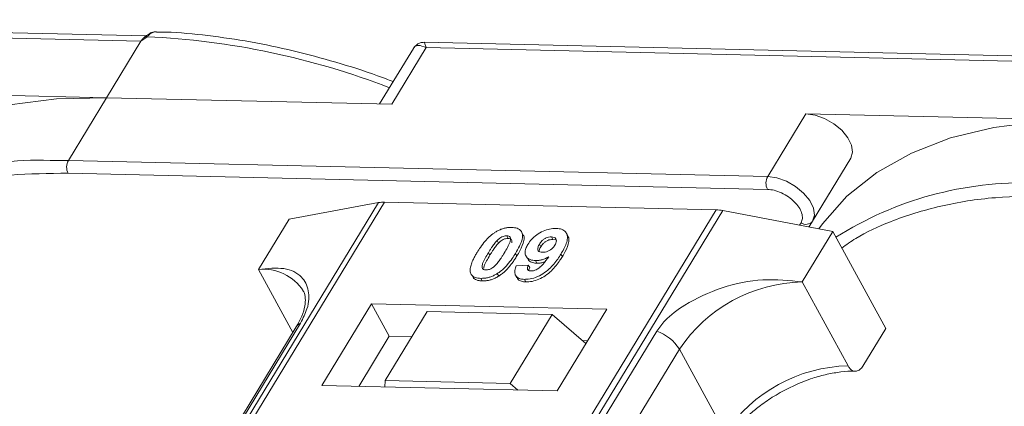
# Model space of a CAD drawing. Header units: millimetres. Extents: x 2098 to 3561, y 550 to 1583.
# Tile 60 of 84: x 3118 to 3166, y 1382 to 1400. Entities that reach past the tile are written whole.
import ezdxf

# ---------------------------------------------------------------- set-up
doc = ezdxf.new("R2010")
doc.units = ezdxf.units.MM

msp = doc.modelspace()

# ---------------------------------------------------------------- linework, layer by layer
at = {"color": 7, "linetype": 'Continuous', "lineweight": 15}
for p, q in [((3123.897, 1399.63), (3089.36, 1400.422)), ((3089.457, 1400.162), (3123.64, 1399.378)), ((3123.939, 1399.588), (3123.64, 1399.378)), ((3123.64, 1399.378), (3121.96, 1396.616)), ((3135.903, 1396.296), (3137.584, 1399.058)), ((3172.023, 1398.526), (3137.487, 1399.318)), ((3137.584, 1399.058), (3171.767, 1398.274)), ((3136.958, 1399.02), (3135.308, 1396.31)), ((3121.96, 1396.616), (3108.016, 1396.936)), ((3120.092, 1393.547), (3121.96, 1396.616)), ((3121.96, 1396.616), (3135.903, 1396.296)), ((3156.143, 1395.832), (3154.275, 1392.763)), ((3170.086, 1395.512), (3156.143, 1395.832)), ((3120.092, 1393.547), (3119.204, 1393.553)), ((3154.275, 1392.763), (3120.092, 1393.547)), ((3158.336, 1393.656), (3156.293, 1390.298)), ((3156.469, 1390.587), (3158.336, 1393.656)), ((3120.078, 1392.925), (3154.261, 1392.14)), ((3135.256, 1391.491), (3113.576, 1355.861)), ((3113.845, 1355.855), (3135.542, 1391.512)), ((3130.879, 1390.685), (3135.256, 1391.491)), ((3135.542, 1391.512), (3151.758, 1391.14)), ((3151.758, 1391.14), (3130.062, 1355.483)), ((3130.395, 1355.475), (3152.075, 1391.105)), ((3152.075, 1391.105), (3157.456, 1390.075)), ((3130.879, 1390.685), (3129.385, 1388.23)), ((3155.906, 1390.509), (3155.831, 1390.386)), ((3156.293, 1390.298), (3156.469, 1390.587)), ((3142.315, 1389.942), (3142.246, 1390.068)), ((3144.503, 1389.877), (3144.434, 1390.003)), ((3155.962, 1387.62), (3157.456, 1390.075)), ((3157.456, 1390.075), (3160.043, 1385.347)), ((3141.046, 1389.638), (3141.115, 1389.512)), ((3141.518, 1389.871), (3141.587, 1389.745)), ((3143.117, 1389.462), (3143.186, 1389.336)), ((3143.772, 1389.695), (3143.703, 1389.821)), ((3143.772, 1389.695), (3143.899, 1389.67)), ((3140.624, 1389.047), (3140.693, 1388.921)), ((3142.016, 1388.886), (3141.947, 1389.012)), ((3144.239, 1388.856), (3144.17, 1388.982)), ((3142.463, 1388.882), (3142.532, 1388.756)), ((3142.929, 1388.658), (3142.998, 1388.532)), ((3129.385, 1388.23), (3131.067, 1385.155)), ((3141.06, 1388.028), (3141.129, 1387.902)), ((3141.988, 1388.404), (3142.572, 1388.443)), ((3142.572, 1388.443), (3142.641, 1388.317)), ((3139.828, 1387.931), (3139.897, 1387.805)), ((3140.253, 1387.794), (3140.322, 1387.668)), ((3141.952, 1387.938), (3142.021, 1387.812)), ((3142.386, 1387.745), (3142.455, 1387.619)), ((3158.204, 1383.523), (3155.962, 1387.62)), ((3134.916, 1386.547), (3132.488, 1382.558)), ((3146.409, 1386.284), (3134.916, 1386.547)), ((3134.916, 1386.547), (3135.778, 1384.971)), ((3137.638, 1386.174), (3135.584, 1382.798)), ((3143.744, 1386.033), (3137.638, 1386.174)), ((3143.981, 1382.294), (3146.409, 1386.284)), ((3116.132, 1360.446), (3131.445, 1385.611)), ((3141.69, 1382.658), (3143.744, 1386.033)), ((3143.744, 1386.033), (3145.388, 1384.606)), ((3131.231, 1385.425), (3115.918, 1360.259)), ((3148.849, 1385.212), (3133.536, 1360.046)), ((3158.922, 1383.506), (3160.043, 1385.347)), ((3135.778, 1384.971), (3134.284, 1382.516)), ((3136.891, 1384.946), (3135.778, 1384.971)), ((3145.475, 1384.749), (3145.217, 1384.755)), ((3134.644, 1359.169), (3149.957, 1384.335)), ((3152.199, 1380.237), (3149.957, 1384.335)), ((3135.584, 1382.798), (3135.56, 1382.487)), ((3141.69, 1382.658), (3135.584, 1382.798)), ((3132.488, 1382.558), (3143.981, 1382.294)), ((3142.058, 1382.338), (3141.69, 1382.658))]:
    msp.add_line(p, q, dxfattribs=at)
at = {"color": 7, "linetype": 'Continuous', "lineweight": 15, "flags": 128}
for points in [[(3123.939, 1399.588), (3123.923, 1399.599), (3123.908, 1399.606), (3123.895, 1399.611), (3123.883, 1399.613), (3123.874, 1399.613), (3123.867, 1399.609), (3123.862, 1399.603), (3123.859, 1399.594)], [(3121.96, 1396.616), (3119.508, 1396.558), (3117.209, 1396.269), (3115.089, 1395.753), (3113.171, 1395.015), (3111.476, 1394.063), (3110.022, 1392.907), (3108.826, 1391.561), (3108.646, 1391.31)], [(3158.336, 1393.656), (3158.425, 1393.947), (3158.376, 1394.293), (3158.194, 1394.662), (3157.896, 1395.023), (3157.505, 1395.345), (3157.057, 1395.601), (3156.589, 1395.768), (3156.143, 1395.832)], [(3170.086, 1395.512), (3167.634, 1395.454), (3165.336, 1395.165), (3163.216, 1394.649), (3161.298, 1393.91), (3159.602, 1392.958), (3158.149, 1391.803), (3156.952, 1390.457), (3156.773, 1390.206)], [(3156.469, 1390.587), (3156.557, 1390.878), (3156.509, 1391.224), (3156.327, 1391.593), (3156.028, 1391.954), (3155.638, 1392.276), (3155.19, 1392.532), (3154.722, 1392.699), (3154.275, 1392.763)]]:
    msp.add_lwpolyline(points, dxfattribs=at)
at = {"color": 7, "linetype": 'Continuous', "lineweight": 15}
for centre, radius, start, end in [((3122.244, 1362.02), 37.606, 68.8867, 87.4164), ((3118.656, 1376.376), 17.186, 88.173, 122.2769), ((3120.685, 1393.222), 0.676, 151.2883, 206.0774), ((3154.868, 1392.438), 0.676, 151.2883, 206.0774), ((3166.783, 1375.271), 17.186, 88.173, 122.2769), ((3135.502, 1390.108), 1.404, 88.3644, 100.0749), ((3151.706, 1389.217), 1.923, 78.9596, 88.4511), ((3156.147, 1390.835), 0.406, 233.4992, 322.3259), ((3129.625, 1385.922), 2.32, 32.7281, 95.9449), ((3156.13, 1380.183), 7.439, 91.2925, 146.0732), ((3131.643, 1385.168), 0.486, 114.0472, 148.0355), ((3148.207, 1383.263), 2.052, 31.4947, 71.765), ((3158.372, 1376.085), 7.439, 91.2925, 146.0732)]:
    msp.add_arc(centre, radius, start, end, dxfattribs=at)
msp.add_open_spline([(3123.64, 1399.378), (3123.673, 1399.426), (3123.738, 1399.521), (3123.819, 1399.569), (3123.859, 1399.594)], degree=3, dxfattribs=at)
for points, knots in [([(3123.874, 1399.612), (3123.861, 1399.603), (3123.835, 1399.585), (3123.81, 1399.565), (3123.797, 1399.556)], [0, 0, 0, 0, 0.5187957, 1, 1, 1, 1]), ([(3124.354, 1399.831), (3124.311, 1399.828), (3124.216, 1399.822), (3124.047, 1399.749), (3123.935, 1399.662), (3123.867, 1399.609)], [0, 0, 0, 0, 0.249637, 0.538323, 1, 1, 1, 1]), ([(3124.396, 1399.832), (3124.391, 1399.833), (3124.351, 1399.845), (3124.271, 1399.821), (3124.157, 1399.773), (3124.047, 1399.691), (3123.973, 1399.621), (3123.939, 1399.588)], [0, 0, 0, 0, 0.0330436, 0.2854264, 0.5318753, 0.785768, 1, 1, 1, 1]), ([(3135.972, 1397.4), (3135.717, 1397.498), (3134.782, 1397.855), (3133.148, 1398.367), (3131.072, 1398.926), (3128.98, 1399.364), (3126.904, 1399.663), (3125.368, 1399.815), (3124.553, 1399.821), (3124.395, 1399.822)], [0, 0, 0, 0, 0.064257, 0.235538, 0.411454, 0.590698, 0.772379, 0.955884, 1, 1, 1, 1]), ([(3137.584, 1399.058), (3137.444, 1399.115), (3137.228, 1399.202), (3137.033, 1399.134), (3136.962, 1399.021), (3136.93, 1398.969)], [0, 0, 0, 0, 0.498413, 0.772928, 1, 1, 1, 1]), ([(3137.485, 1399.318), (3137.421, 1399.314), (3137.311, 1399.308), (3137.127, 1399.222), (3137.043, 1399.126), (3136.997, 1399.074)], [0, 0, 0, 0, 0.389383, 0.666862, 1, 1, 1, 1]), ([(3137.486, 1399.312), (3137.486, 1399.314), (3137.485, 1399.338), (3137.508, 1399.255), (3137.558, 1399.124), (3137.584, 1399.058)], [0, 0, 0, 0, 0.044603, 0.521109, 1, 1, 1, 1]), ([(3109.767, 1390.38), (3109.99, 1390.538), (3110.699, 1391.043), (3112.287, 1391.766), (3114.543, 1392.472), (3117.207, 1392.901), (3119.131, 1392.917), (3120.078, 1392.925)], [0, 0, 0, 0, 0.088375, 0.281114, 0.527622, 0.767417, 1, 1, 1, 1]), ([(3154.261, 1392.14), (3154.368, 1392.131), (3154.589, 1392.11), (3154.95, 1391.978), (3155.293, 1391.783), (3155.587, 1391.539), (3155.814, 1391.266), (3155.952, 1390.984), (3155.994, 1390.716), (3155.935, 1390.577), (3155.906, 1390.509)], [0, 0, 0, 0, 0.12225, 0.25, 0.37775, 0.5, 0.62225, 0.75, 0.87775, 1, 1, 1, 1]), ([(3157.894, 1389.275), (3158.117, 1389.434), (3158.825, 1389.938), (3160.414, 1390.662), (3162.67, 1391.367), (3165.334, 1391.797), (3167.257, 1391.813), (3168.204, 1391.821)], [0, 0, 0, 0, 0.088375, 0.281114, 0.527622, 0.767417, 1, 1, 1, 1]), ([(3140.071, 1389.06), (3140.123, 1389.142), (3140.24, 1389.328), (3140.489, 1389.651), (3140.748, 1389.908), (3140.939, 1390.033), (3140.96, 1390.046)], [0, 0, 0, 0, 0.236731, 0.537555, 0.949668, 1, 1, 1, 1]), ([(3140.96, 1390.046), (3141.01, 1390.076), (3141.113, 1390.137), (3141.278, 1390.206), (3141.444, 1390.253), (3141.58, 1390.274), (3141.687, 1390.281), (3141.74, 1390.281), (3141.767, 1390.281)], [0, 0, 0, 0, 0.193776, 0.3936, 0.587864, 0.788908, 0.894169, 1, 1, 1, 1]), ([(3141.767, 1390.281), (3141.86, 1390.272), (3142.048, 1390.255), (3142.227, 1390.128), (3142.312, 1389.943), (3142.268, 1389.57), (3142.083, 1389.249), (3141.947, 1389.012)], [0, 0, 0, 0, 0.147566, 0.296688, 0.431278, 0.580404, 1, 1, 1, 1]), ([(3142.016, 1388.886), (3142.064, 1388.968), (3142.214, 1389.223), (3142.359, 1389.561), (3142.382, 1389.838), (3142.32, 1389.914), (3142.303, 1389.935)], [0, 0, 0, 0, 0.220552, 0.687786, 0.91457, 1, 1, 1, 1]), ([(3142.55, 1389.451), (3142.606, 1389.533), (3142.718, 1389.699), (3142.98, 1389.929), (3143.291, 1390.106), (3143.63, 1390.219), (3143.835, 1390.227), (3143.941, 1390.231)], [0, 0, 0, 0, 0.197927, 0.397728, 0.597413, 0.790584, 1, 1, 1, 1]), ([(3143.941, 1390.231), (3144.034, 1390.222), (3144.221, 1390.205), (3144.405, 1390.074), (3144.5, 1389.882), (3144.473, 1389.55), (3144.322, 1389.237), (3144.192, 1389.019), (3144.17, 1388.982)], [0, 0, 0, 0, 0.148288, 0.297745, 0.443713, 0.607791, 0.934708, 1, 1, 1, 1]), ([(3140.624, 1389.047), (3140.649, 1389.088), (3140.7, 1389.17), (3140.771, 1389.281), (3140.839, 1389.379), (3140.902, 1389.466), (3140.968, 1389.553), (3141.02, 1389.61), (3141.046, 1389.638)], [0, 0, 0, 0, 0.205942, 0.411959, 0.558149, 0.704502, 0.851801, 1, 1, 1, 1]), ([(3140.693, 1388.921), (3140.718, 1388.962), (3140.769, 1389.044), (3140.84, 1389.155), (3140.908, 1389.253), (3140.971, 1389.34), (3141.037, 1389.427), (3141.089, 1389.484), (3141.115, 1389.512)], [0, 0, 0, 0, 0.2059417, 0.4119594, 0.558149, 0.7045024, 0.8518015, 1, 1, 1, 1]), ([(3141.046, 1389.638), (3141.088, 1389.68), (3141.158, 1389.748), (3141.282, 1389.824), (3141.396, 1389.862), (3141.473, 1389.871), (3141.513, 1389.871), (3141.518, 1389.871)], [0, 0, 0, 0, 0.334804, 0.542561, 0.750382, 0.970721, 1, 1, 1, 1]), ([(3141.115, 1389.512), (3141.157, 1389.554), (3141.227, 1389.622), (3141.351, 1389.698), (3141.465, 1389.736), (3141.542, 1389.745), (3141.582, 1389.745), (3141.587, 1389.745)], [0, 0, 0, 0, 0.334804, 0.542561, 0.750382, 0.970721, 1, 1, 1, 1]), ([(3141.518, 1389.871), (3141.556, 1389.867), (3141.626, 1389.859), (3141.692, 1389.81), (3141.718, 1389.718), (3141.684, 1389.548), (3141.562, 1389.306), (3141.453, 1389.122), (3141.397, 1389.029)], [0, 0, 0, 0, 0.104614, 0.188814, 0.273512, 0.444127, 0.719481, 1, 1, 1, 1]), ([(3141.587, 1389.745), (3141.625, 1389.741), (3141.695, 1389.733), (3141.76, 1389.684), (3141.783, 1389.616), (3141.771, 1389.563), (3141.765, 1389.536)], [0, 0, 0, 0, 0.293658, 0.530016, 0.767769, 1, 1, 1, 1]), ([(3142.929, 1388.658), (3142.836, 1388.668), (3142.65, 1388.688), (3142.478, 1388.826), (3142.401, 1389.018), (3142.433, 1389.238), (3142.515, 1389.387), (3142.55, 1389.451)], [0, 0, 0, 0, 0.210189, 0.421773, 0.623603, 0.837034, 1, 1, 1, 1]), ([(3143.271, 1389.065), (3143.225, 1389.07), (3143.138, 1389.079), (3143.056, 1389.139), (3143.025, 1389.221), (3143.046, 1389.333), (3143.091, 1389.414), (3143.117, 1389.462)], [0, 0, 0, 0, 0.213937, 0.398075, 0.583091, 0.751666, 1, 1, 1, 1]), ([(3143.117, 1389.462), (3143.153, 1389.515), (3143.209, 1389.6), (3143.329, 1389.709), (3143.448, 1389.773), (3143.578, 1389.816), (3143.658, 1389.819), (3143.703, 1389.821)], [0, 0, 0, 0, 0.2913202, 0.4655393, 0.6416315, 0.798664, 1, 1, 1, 1]), ([(3143.186, 1389.336), (3143.222, 1389.389), (3143.278, 1389.474), (3143.398, 1389.583), (3143.517, 1389.647), (3143.647, 1389.69), (3143.727, 1389.693), (3143.772, 1389.695)], [0, 0, 0, 0, 0.29132, 0.465539, 0.641632, 0.798664, 1, 1, 1, 1]), ([(3143.703, 1389.821), (3143.749, 1389.816), (3143.842, 1389.805), (3143.923, 1389.73), (3143.957, 1389.631), (3143.93, 1389.518), (3143.889, 1389.444), (3143.87, 1389.41)], [0, 0, 0, 0, 0.207955, 0.420406, 0.62732, 0.827707, 1, 1, 1, 1]), ([(3144.239, 1388.856), (3144.287, 1388.938), (3144.432, 1389.185), (3144.56, 1389.519), (3144.568, 1389.783), (3144.505, 1389.855), (3144.492, 1389.87)], [0, 0, 0, 0, 0.2271221, 0.6848597, 0.9348975, 1, 1, 1, 1]), ([(3139.75, 1388.061), (3139.742, 1388.095), (3139.726, 1388.164), (3139.736, 1388.311), (3139.786, 1388.501), (3139.877, 1388.709), (3139.974, 1388.896), (3140.039, 1389.005), (3140.071, 1389.06)], [0, 0, 0, 0, 0.1184406, 0.2393457, 0.4595932, 0.6849248, 0.8422399, 1, 1, 1, 1]), ([(3140.502, 1388.203), (3140.456, 1388.209), (3140.382, 1388.219), (3140.323, 1388.275), (3140.305, 1388.371), (3140.341, 1388.541), (3140.466, 1388.781), (3140.571, 1388.958), (3140.624, 1389.047)], [0, 0, 0, 0, 0.1253702, 0.2022903, 0.2791788, 0.4647576, 0.7305818, 1, 1, 1, 1]), ([(3141.397, 1389.029), (3141.372, 1388.989), (3141.322, 1388.907), (3141.25, 1388.796), (3141.182, 1388.697), (3141.119, 1388.609), (3141.052, 1388.522), (3141, 1388.465), (3140.974, 1388.437)], [0, 0, 0, 0, 0.20527, 0.410616, 0.55715, 0.703844, 0.851471, 1, 1, 1, 1]), ([(3141.947, 1389.012), (3141.895, 1388.93), (3141.778, 1388.744), (3141.534, 1388.427), (3141.278, 1388.171), (3141.088, 1388.047), (3141.06, 1388.028)], [0, 0, 0, 0, 0.237281, 0.538591, 0.932677, 1, 1, 1, 1]), ([(3144.17, 1388.982), (3144.118, 1388.901), (3143.962, 1388.654), (3143.689, 1388.315), (3143.299, 1388.007), (3142.937, 1387.827), (3142.62, 1387.749), (3142.449, 1387.746), (3142.386, 1387.745)], [0, 0, 0, 0, 0.142337, 0.429127, 0.589943, 0.751205, 0.909895, 1, 1, 1, 1]), ([(3143.104, 1389.115), (3143.107, 1389.141), (3143.114, 1389.211), (3143.158, 1389.288), (3143.186, 1389.336)], [0, 0, 0, 0, 0.366323, 1, 1, 1, 1]), ([(3143.87, 1389.41), (3143.837, 1389.361), (3143.782, 1389.279), (3143.657, 1389.177), (3143.529, 1389.112), (3143.394, 1389.069), (3143.312, 1389.067), (3143.271, 1389.065)], [0, 0, 0, 0, 0.2673945, 0.4472142, 0.6271221, 0.8130653, 1, 1, 1, 1]), ([(3140.395, 1388.289), (3140.399, 1388.322), (3140.414, 1388.438), (3140.538, 1388.655), (3140.641, 1388.832), (3140.693, 1388.921)], [0, 0, 0, 0, 0.166989, 0.580698, 1, 1, 1, 1]), ([(3141.129, 1387.902), (3141.178, 1387.935), (3141.275, 1388.001), (3141.438, 1388.14), (3141.611, 1388.318), (3141.772, 1388.519), (3141.906, 1388.709), (3141.979, 1388.827), (3142.016, 1388.886)], [0, 0, 0, 0, 0.118595, 0.239509, 0.447458, 0.659935, 0.829685, 1, 1, 1, 1]), ([(3142.455, 1387.619), (3142.556, 1387.623), (3142.758, 1387.63), (3143.093, 1387.74), (3143.423, 1387.918), (3143.8, 1388.232), (3144.054, 1388.561), (3144.201, 1388.796), (3144.239, 1388.856)], [0, 0, 0, 0, 0.14324, 0.28761, 0.430449, 0.591135, 0.89544, 1, 1, 1, 1]), ([(3142.544, 1388.763), (3142.557, 1388.733), (3142.599, 1388.638), (3142.761, 1388.553), (3142.927, 1388.538), (3142.998, 1388.532)], [0, 0, 0, 0, 0.20752, 0.66568, 1, 1, 1, 1]), ([(3142.706, 1388.153), (3142.747, 1388.155), (3142.829, 1388.16), (3142.975, 1388.218), (3143.14, 1388.32), (3143.353, 1388.54), (3143.484, 1388.725), (3143.573, 1388.852)], [0, 0, 0, 0, 0.112015, 0.224355, 0.367768, 0.565827, 1, 1, 1, 1]), ([(3143.573, 1388.852), (3143.522, 1388.823), (3143.417, 1388.764), (3143.278, 1388.712), (3143.168, 1388.682), (3143.087, 1388.667), (3143.006, 1388.659), (3142.955, 1388.658), (3142.929, 1388.658)], [0, 0, 0, 0, 0.243491, 0.496266, 0.61821, 0.741704, 0.870158, 1, 1, 1, 1]), ([(3142.998, 1388.532), (3143.047, 1388.533), (3143.148, 1388.535), (3143.28, 1388.565), (3143.358, 1388.592), (3143.38, 1388.599)], [0, 0, 0, 0, 0.409454, 0.83528, 1, 1, 1, 1]), ([(3131.445, 1385.611), (3131.563, 1385.846), (3131.864, 1386.446), (3131.877, 1387.241), (3131.522, 1387.945), (3130.707, 1388.361), (3129.824, 1388.273), (3129.385, 1388.23)], [0, 0, 0, 0, 0.125713, 0.321276, 0.524466, 0.763484, 1, 1, 1, 1]), ([(3140.253, 1387.794), (3140.206, 1387.796), (3140.111, 1387.801), (3139.985, 1387.832), (3139.878, 1387.883), (3139.81, 1387.945), (3139.77, 1388.007), (3139.757, 1388.043), (3139.75, 1388.061)], [0, 0, 0, 0, 0.192635, 0.388697, 0.582015, 0.783044, 0.890959, 1, 1, 1, 1]), ([(3141.06, 1388.028), (3141.01, 1387.998), (3140.907, 1387.937), (3140.742, 1387.869), (3140.576, 1387.821), (3140.44, 1387.801), (3140.333, 1387.794), (3140.28, 1387.794), (3140.253, 1387.794)], [0, 0, 0, 0, 0.193769, 0.393564, 0.587886, 0.789131, 0.894283, 1, 1, 1, 1]), ([(3140.974, 1388.437), (3140.932, 1388.395), (3140.863, 1388.327), (3140.739, 1388.252), (3140.627, 1388.213), (3140.549, 1388.204), (3140.509, 1388.203), (3140.502, 1388.203)], [0, 0, 0, 0, 0.333678, 0.540413, 0.747264, 0.961209, 1, 1, 1, 1]), ([(3142.386, 1387.745), (3142.293, 1387.754), (3142.124, 1387.771), (3141.967, 1387.887), (3141.897, 1388.063), (3141.926, 1388.248), (3141.975, 1388.371), (3141.988, 1388.404)], [0, 0, 0, 0, 0.2427882, 0.4388655, 0.6348012, 0.9009361, 1, 1, 1, 1]), ([(3142.572, 1388.443), (3142.552, 1388.394), (3142.521, 1388.318), (3142.531, 1388.228), (3142.577, 1388.179), (3142.642, 1388.157), (3142.689, 1388.154), (3142.706, 1388.153)], [0, 0, 0, 0, 0.3447142, 0.5290593, 0.7142089, 0.8921959, 1, 1, 1, 1]), ([(3142.602, 1388.176), (3142.604, 1388.202), (3142.608, 1388.247), (3142.631, 1388.296), (3142.641, 1388.317)], [0, 0, 0, 0, 0.569737, 1, 1, 1, 1]), ([(3139.901, 1387.807), (3139.913, 1387.794), (3139.949, 1387.754), (3140.04, 1387.711), (3140.146, 1387.683), (3140.243, 1387.671), (3140.296, 1387.669), (3140.322, 1387.668)], [0, 0, 0, 0, 0.143925, 0.415852, 0.697483, 0.848301, 1, 1, 1, 1]), ([(3140.322, 1387.668), (3140.371, 1387.668), (3140.47, 1387.669), (3140.628, 1387.692), (3140.794, 1387.737), (3140.934, 1387.794), (3141.046, 1387.852), (3141.101, 1387.885), (3141.129, 1387.902)], [0, 0, 0, 0, 0.193594, 0.390501, 0.584817, 0.78683, 0.892868, 1, 1, 1, 1]), ([(3142.024, 1387.814), (3142.06, 1387.767), (3142.129, 1387.674), (3142.303, 1387.627), (3142.417, 1387.621), (3142.455, 1387.619)], [0, 0, 0, 0, 0.4158523, 0.8021376, 1, 1, 1, 1]), ([(3155.962, 1387.62), (3155.331, 1387.688), (3154.07, 1387.825), (3152.024, 1387.401), (3150.39, 1386.651), (3149.327, 1385.865), (3148.979, 1385.389), (3148.849, 1385.212)], [0, 0, 0, 0, 0.249096, 0.498243, 0.745205, 0.90541, 1, 1, 1, 1]), ([(3131.569, 1387.174), (3131.58, 1387.159), (3131.649, 1387.066), (3131.685, 1386.862), (3131.669, 1386.457), (3131.535, 1385.976), (3131.329, 1385.605), (3131.229, 1385.424)], [0, 0, 0, 0, 0.054359, 0.333223, 0.559722, 0.78604, 1, 1, 1, 1]), ([(3154.987, 1382.272), (3155.338, 1382.447), (3155.829, 1382.694), (3156.568, 1382.953), (3157.182, 1383.123), (3157.864, 1383.232), (3158.331, 1383.274), (3158.539, 1383.255), (3158.554, 1383.254)], [0, 0, 0, 0, 0.288391, 0.40474, 0.594322, 0.785544, 0.984773, 1, 1, 1, 1]), ([(3158.922, 1383.506), (3158.876, 1383.444), (3158.785, 1383.32), (3158.613, 1383.245), (3158.441, 1383.266), (3158.3, 1383.37), (3158.231, 1383.479), (3158.204, 1383.523)], [0, 0, 0, 0, 0.2146939, 0.4293877, 0.6440816, 0.8587754, 1, 1, 1, 1]), ([(3152.248, 1379.799), (3152.297, 1379.884), (3152.468, 1380.183), (3152.875, 1380.662), (3153.402, 1381.175), (3153.956, 1381.624), (3154.483, 1381.986), (3154.852, 1382.195), (3154.987, 1382.272)], [0, 0, 0, 0, 0.0972859, 0.3406221, 0.5254687, 0.6869716, 0.885597, 1, 1, 1, 1])]:
    msp.add_open_spline(points, degree=3, knots=knots, dxfattribs=at)

doc.saveas('drawing.dxf')
